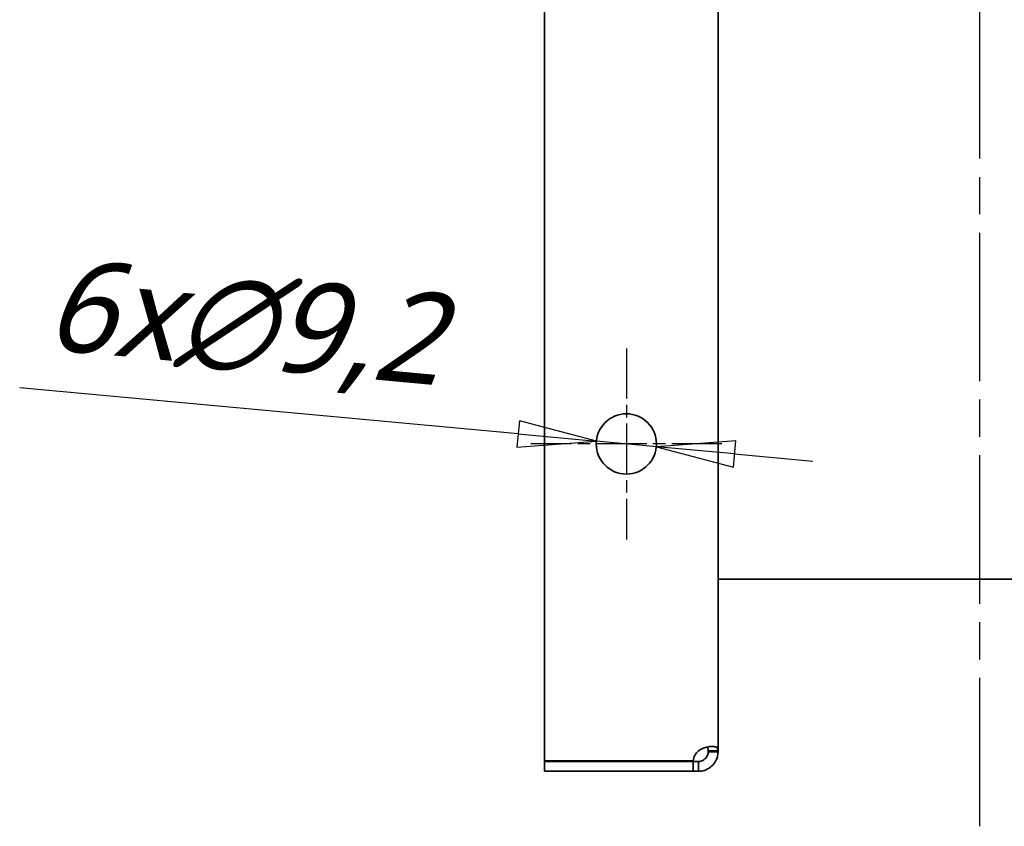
# Model space of a CAD drawing. Header units: millimetres. Extents: x 66 to 1674, y 20 to 1168.
# Tile 4 of 23: x 307 to 457, y 579 to 702. Entities that reach past the tile are written whole.
import ezdxf

# ---------------------------------------------------------------- set-up
doc = ezdxf.new("R2010")
doc.units = ezdxf.units.MM
doc.header["$LTSCALE"] = 4
doc.linetypes.add('CHAIN', pattern=[0.3543, 0.2362, -0.0295, 0.0591, -0.0295])
for name, color, linetype, lineweight, true_color in [('Krawędzie widoczne(ISO)', 7, 'Continuous', 35, 0x262659), ('Linia środkowa(ISO)', 7, 'Continuous', 25, 0x262659), ('Wymiary(ISO)', 7, 'Continuous', 25, 0x262659), ('Znacznik środka(ISO)', 7, 'Continuous', 25, 0x262659)]:
    doc.layers.add(name, color=color, linetype=linetype, lineweight=lineweight, true_color=true_color)
doc.styles.add('STANDARDDużyTekst', font='txt')
doc.dimstyles.new('X.XXX mała tolerancja', dxfattribs={"dimscale": 4, "dimtxt": 3.5, "dimasz": 3, "dimexe": 3.175, "dimexo": 0, "dimgap": 0.762, "dimtad": 1, "dimtoh": 1, "dimdec": 1, "dimrnd": 1e-08, "dimtxsty": 'STANDARDDużyTekst', "dimblk": 'Filled-2', "dimcen": 0.09, "dimdle": 10, "dimclrd": 256, "dimclre": 256, "dimclrt": 7, "dimadec": 1, "dimazin": 2, "dimtfac": 0.714286, "dimtdec": 3, "dimtmove": 0, "dimatfit": 3, "dimfxl": 1, "dimtolj": 1, "dimlwd": 25, "dimlwe": 25, "dimarcsym": 0})

# ---------------------------------------------------------------- blocks, each defined once
blk = doc.blocks.new('Filled-2')
at = {"color": 0}
for p, q in [((0, 0), (-1, 0.167)), ((-1, 0.167), (-1, -0.167)), ((-1, 0), (0, 0)), ((-1, -0.167), (0, 0))]:
    blk.add_line(p, q, dxfattribs=at)
at = {"color": 0, "flags": 128}
blk.add_lwpolyline([(-1, -0.167), (0, 0), (-1, 0.167), (-1, -0.167)], dxfattribs=at)
at = {"color": 0}
blk.add_solid([(-1, -0.167), (0, 0), (-1, 0.167), (-1, -0.167)], dxfattribs=at)
blk = doc.blocks.new('*D19')
at = {"layer": 'Defpoints', "color": 0, "linetype": 'Continuous', "transparency": 16777216}
for p in [(395, 638.1), (404.16, 637.25)]:
    blk.add_point(p, dxfattribs=at)
at = {"layer": 'Wymiary(ISO)', "color": 179, "linetype": 'Continuous', "lineweight": 25, "true_color": 0x262658, "transparency": 16777216}
for p, q in [((383.05, 639.2), (306.93, 646.24)), ((404.16, 637.25), (395, 638.1)), ((416.11, 636.15), (428.06, 635.05))]:
    blk.add_line(p, q, dxfattribs=at)
at = {"layer": 'Wymiary(ISO)', "color": 179, "linetype": 'Continuous', "lineweight": 25, "true_color": 0x262658, "transparency": 16777216, "xscale": 12, "yscale": 12, "zscale": 12}
for p, rotation in [((395, 638.1), 354.7230060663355), ((404.16, 637.25), 174.7230060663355)]:
    blk.add_blockref('Filled-2', p, dxfattribs=dict(at, rotation=rotation))
at = {"layer": 'Wymiary(ISO)', "color": 7, "linetype": 'Continuous', "lineweight": 25, "transparency": 16777216, "insert": (311.83, 666.13), "char_height": 14, "attachment_point": 1, "rotation": 354.723, "style": 'STANDARDDużyTekst'}
blk.add_mtext('\\A1;\\fTrebuchet MS|b0|i1;\\H14.0000;6x∅9,2', dxfattribs=at)

msp = doc.modelspace()

# ---------------------------------------------------------------- linework, layer by layer
at = {"layer": 'Krawędzie widoczne(ISO)'}
for p, q in [((387.077, 589.278), (387.077, 1018.078)), ((413.577, 895.178), (413.577, 590.818)), ((413.577, 617.002), (493.577, 617.002)), ((412.077, 590.678), (412.077, 590.818)), ((412.077, 590.818), (412.697, 590.818)), ((412.697, 590.678), (412.077, 590.678)), ((412.697, 590.818), (413.577, 590.818)), ((413.577, 590.678), (412.697, 590.678)), ((413.577, 590.818), (413.577, 590.678)), ((409.791, 589.278), (387.077, 589.278)), ((387.077, 589.178), (409.791, 589.178)), ((387.077, 587.678), (387.077, 589.178)), ((409.791, 589.178), (410.577, 589.178)), ((409.791, 587.678), (409.791, 589.178)), ((410.577, 589.178), (410.577, 588.558)), ((410.577, 588.558), (410.577, 587.678)), ((409.791, 587.678), (387.077, 587.678)), ((410.577, 587.678), (409.791, 587.678))]:
    msp.add_line(p, q, dxfattribs=at)
msp.add_circle((399.577, 637.678), 4.6, dxfattribs=at)
msp.add_arc((412.273, 588.982), 2.5, 132.73309, 173.18961, dxfattribs=at)
for points, knots in [([(410.577, 590.818), (410.777, 590.948), (410.977, 591.055), (411.399, 591.234), (411.607, 591.304), (412.105, 591.433), (412.383, 591.474), (412.868, 591.487), (413.07, 591.461), (413.345, 591.35), (413.434, 591.28), (413.564, 591.066), (413.577, 590.93), (413.577, 590.818)], [-0.32528867, -0.32528867, -0.32528867, -0.32528867, -0.28033389, -0.28033389, -0.23700639, -0.23700639, -0.17419799, -0.17419799, -0.11142726, -0.11142726, -0.06180457, -0.06180457, 0, 0, 0, 0]), ([(412.077, 590.818), (412.077, 590.871), (412.075, 590.925), (412.067, 591.022), (412.062, 591.066), (412.041, 591.172), (412.02, 591.244), (411.962, 591.336), (411.942, 591.361), (411.918, 591.383)], [0, 0, 0, 0, 0.020193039, 0.020193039, 0.039445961, 0.039445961, 0.068791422, 0.068791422, 0.081808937, 0.081808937, 0.081808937, 0.081808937]), ([(413.577, 590.678), (413.577, 590.478), (413.558, 590.278), (413.469, 589.855), (413.403, 589.648), (413.178, 589.149), (412.995, 588.872), (412.542, 588.387), (412.276, 588.185), (411.761, 587.91), (411.524, 587.821), (410.987, 587.691), (410.749, 587.678), (410.577, 587.678)], [0, 0, 0, 0, 0.07164926, 0.07164926, 0.14070497, 0.14070497, 0.24080947, 0.24080947, 0.34085395, 0.34085395, 0.41994297, 0.41994297, 0.51844757, 0.51844757, 0.51844757, 0.51844757]), ([(410.577, 589.178), (410.617, 589.178), (410.662, 589.18), (410.75, 589.187), (410.793, 589.193), (410.911, 589.214), (411.002, 589.235), (411.164, 589.296), (411.222, 589.322), (411.384, 589.408), (411.485, 589.478), (411.67, 589.644), (411.751, 589.737), (411.891, 589.944), (411.946, 590.055), (412.002, 590.207), (412.015, 590.25), (412.044, 590.36), (412.057, 590.425), (412.069, 590.521), (412.072, 590.553), (412.076, 590.617), (412.077, 590.648), (412.077, 590.678)], [-0.29886256, -0.29886256, -0.29886256, -0.29886256, -0.27219535, -0.27219535, -0.24676968, -0.24676968, -0.20801567, -0.20801567, -0.18687914, -0.18687914, -0.1490715, -0.1490715, -0.11181858, -0.11181858, -0.07158825, -0.07158825, -0.05525416, -0.05525416, -0.02915473, -0.02915473, -0.01483631, -0.01483631, 0, 0, 0, 0])]:
    msp.add_open_spline(points, degree=3, knots=knots, dxfattribs=at)
at = {"layer": 'Linia środkowa(ISO)', "linetype": 'CHAIN', "ltscale": 23.990969}
msp.add_line((453.577, 579.278), (453.577, 1028.078), dxfattribs=at)
at = {"layer": 'Znacznik środka(ISO)', "linetype": 'CHAIN', "ltscale": 8.111714}
for p, q in [((399.577, 652.278), (399.577, 623.078)), ((414.177, 637.678), (384.977, 637.678))]:
    msp.add_line(p, q, dxfattribs=at)

# ---------------------------------------------------------------- dimensions: what is measured, and where the dimension line sits
at = {"layer": 'Wymiary(ISO)', "color": 179, "linetype": 'Continuous', "lineweight": 25, "true_color": 0x262658}
dim = msp.add_diameter_dim_2p(p1=(404.157, 637.255), p2=(394.996, 638.101), text='\\fTrebuchet MS|b0|i1;\\H14.0000;6x<>', dimstyle='X.XXX mała tolerancja', override={"dimgap": 0.762, "dimtoh": 0, "dimdec": 1, "dimlfac": 1, "dimtol": 0, "dimlim": 0, "dimtp": 0, "dimtm": 0, "dimtdec": 3, "dimatfit": 2}, dxfattribs=at)
dim.commit()
dim.dimension.update_dxf_attribs({"geometry": '*D19', "text_midpoint": (339.013, 643.272), "dimtype": 163})

doc.saveas('drawing.dxf')
